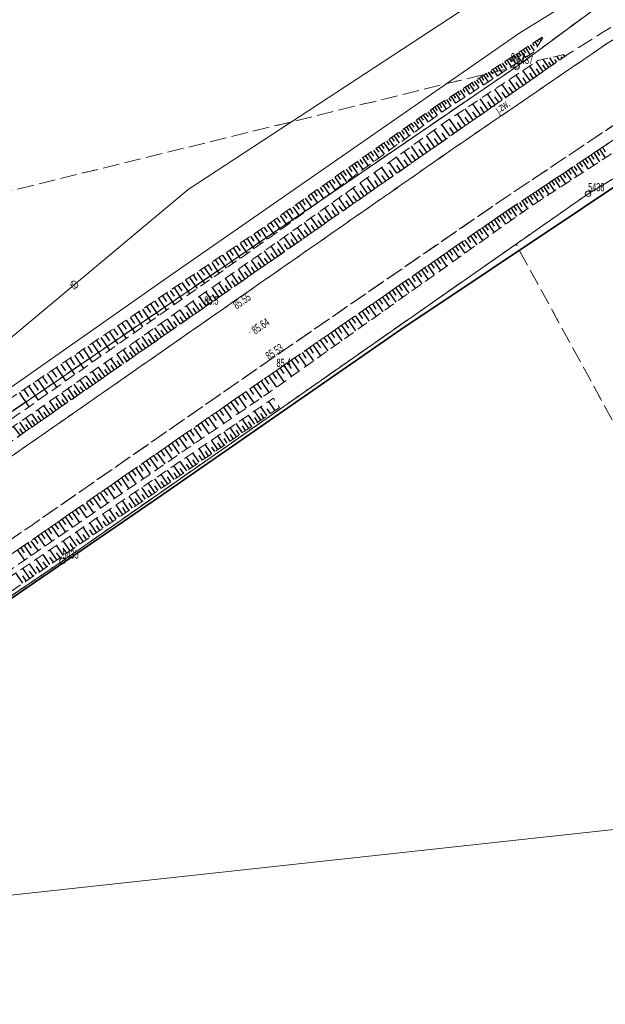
# Model space of a CAD drawing. Header units: metres. Extents: x 6524698 to 6533081, y 5883213 to 5896811.
# Tile 41 of 131: x 6528882 to 6528935, y 5888521 to 5888610. Entities that reach past the tile are written whole.
import ezdxf
from ezdxf.enums import TextEntityAlignment as Align

# ---------------------------------------------------------------- set-up
doc = ezdxf.new("R2010")
doc.units = ezdxf.units.M
for name, pattern in [('mapa zasadnicza$0$1.0_0.5', [1.5, 1, -0.5]), ('mapa zasadnicza$0$1.5_0.5', [2, 1.5, -0.5]), ('mapa zasadnicza$0$219-500', [0]), ('mapa zasadnicza$0$egkk-500', [2, 1.5, -0.5]), ('mapa zasadnicza$0$egug-500', [1, 0.5, -0.5])]:
    doc.linetypes.add(name, pattern=pattern)
for name, color, linetype in [('mapa zasadnicza$0$000 Inne (niezydentyfikowane)', 7, 'Continuous'), ('mapa zasadnicza$0$202-punkt graniczny', 7, 'Continuous'), ('mapa zasadnicza$0$202-punkt graniczny-Atr103', 7, 'Continuous'), ('mapa zasadnicza$0$217-kontur klasyfikacyjny', 7, 'Continuous'), ('mapa zasadnicza$0$218-kontur użytku gruntowego', 7, 'Continuous'), ('mapa zasadnicza$0$219-działka ewidencyjna', 7, 'Continuous'), ('mapa zasadnicza$0$jezdnia', 7, 'Continuous'), ('mapa zasadnicza$0$jezdnia-Atr17', 7, 'Continuous'), ('mapa zasadnicza$0$ogrodzenie trwałe', 7, 'Continuous'), ('mapa zasadnicza$0$pikieta naturalna', 7, 'Continuous'), ('mapa zasadnicza$0$pikieta naturalna-Atr2', 7, 'Continuous'), ('mapa zasadnicza$0$pikieta sztuczna', 7, 'Continuous'), ('mapa zasadnicza$0$pikieta sztuczna-Atr2', 7, 'Continuous'), ('mapa zasadnicza$0$przewód telekomunikacyjny podziemny', 7, 'Continuous'), ('mapa zasadnicza$0$przewód telekomunikacyjny podziemny-Atr1', 7, 'Continuous'), ('mapa zasadnicza$0$skarpa nieumocniona', 7, 'Continuous')]:
    doc.layers.add(name, color=color, linetype=linetype)
doc.styles.add('mapa zasadnicza$0$STANDARD', font='Working1250', dxfattribs={"width": 0.75})
doc.linetypes.add('mapa zasadnicza$0$902-500', pattern='A,3.75,0,[1,ksztalty.shx,S=0.5,R=0,X=0,Y=0],3.75', length=7.5)

# ---------------------------------------------------------------- blocks, each defined once
blk = doc.blocks.new('mapa zasadnicza$0$202')
at = {"color": 0, "linetype": 'Continuous', "lineweight": 0}
blk.add_circle((0, 0), 0.25, dxfattribs=at)
blk = doc.blocks.new('mapa zasadnicza$0$PW01')
at = {"linetype": 'Continuous', "lineweight": 13}
h = blk.add_hatch(color=0, dxfattribs=at)
edge = h.paths.add_edge_path()
edge.add_arc((0, 0), 0.045, 0, 360)

msp = doc.modelspace()

# ---------------------------------------------------------------- linework, layer by layer
at = {"layer": 'mapa zasadnicza$0$000 Inne (niezydentyfikowane)', "color": 7, "linetype": 'Continuous', "lineweight": 25, "flags": 128}
for points in [[(6528929.27, 5888608.39), (6528929.36, 5888608.25)], [(6528929.48, 5888608.53), (6528929.61, 5888608.34)], [(6528929.69, 5888608.67), (6528929.73, 5888608.62)], [(6528929.9, 5888608.8), (6528929.91, 5888608.79)], [(6528927.79, 5888607.43), (6528928.18, 5888606.83)], [(6528928, 5888607.57), (6528928.2, 5888607.27)], [(6528928.21, 5888607.7), (6528928.61, 5888607.1)], [(6528928.42, 5888607.84), (6528928.62, 5888607.54)], [(6528928.64, 5888607.98), (6528928.99, 5888607.43)], [(6528928.85, 5888608.12), (6528929, 5888607.89)], [(6528929.06, 5888608.25), (6528929.3, 5888607.88)], [(6528926.52, 5888606.61), (6528926.92, 5888606)], [(6528926.73, 5888606.74), (6528926.93, 5888606.44)], [(6528926.94, 5888606.88), (6528927.34, 5888606.27)], [(6528927.16, 5888607.02), (6528927.35, 5888606.71)], [(6528927.37, 5888607.16), (6528927.76, 5888606.55)], [(6528927.58, 5888607.29), (6528927.78, 5888606.99)], [(6528930.32, 5888605.92), (6528929.8, 5888606.67)], [(6528930.79, 5888606.25), (6528930.41, 5888606.81)], [(6528931.04, 5888606.42), (6528930.88, 5888606.65)], [(6528931.29, 5888606.59), (6528931.04, 5888606.95)], [(6528931.53, 5888606.76), (6528931.44, 5888606.89)], [(6528931.78, 5888606.93), (6528931.67, 5888607.1)], [(6528925.04, 5888605.64), (6528925.24, 5888605.34)], [(6528925.25, 5888605.78), (6528925.65, 5888605.17)], [(6528925.47, 5888605.92), (6528925.66, 5888605.61)], [(6528925.68, 5888606.06), (6528926.07, 5888605.45)], [(6528925.89, 5888606.19), (6528926.09, 5888605.89)], [(6528926.1, 5888606.33), (6528926.5, 5888605.72)], [(6528926.31, 5888606.47), (6528926.51, 5888606.16)], [(6528928.62, 5888604.74), (6528927.98, 5888605.66)], [(6528929.22, 5888605.16), (6528928.59, 5888606.06)], [(6528929.81, 5888605.57), (6528929.19, 5888606.46)], [(6528929.52, 5888605.36), (6528929.2, 5888605.81)], [(6528930.08, 5888605.75), (6528929.79, 5888606.17)], [(6528930.55, 5888606.08), (6528930.32, 5888606.41)], [(6528923.77, 5888604.82), (6528923.97, 5888604.51)], [(6528923.99, 5888604.96), (6528924.38, 5888604.34)], [(6528924.2, 5888605.1), (6528924.4, 5888604.79)], [(6528924.41, 5888605.23), (6528924.81, 5888604.62)], [(6528924.62, 5888605.37), (6528924.82, 5888605.06)], [(6528924.83, 5888605.51), (6528925.23, 5888604.89)], [(6528927.38, 5888603.88), (6528926.72, 5888604.82)], [(6528928, 5888604.31), (6528927.35, 5888605.24)], [(6528928.31, 5888604.52), (6528927.99, 5888604.99)], [(6528928.92, 5888604.95), (6528928.6, 5888605.4)], [(6528922.29, 5888603.86), (6528922.7, 5888603.24)], [(6528922.51, 5888604), (6528922.71, 5888603.69)], [(6528922.72, 5888604.13), (6528923.12, 5888603.52)], [(6528922.93, 5888604.27), (6528923.13, 5888603.96)], [(6528923.14, 5888604.41), (6528923.54, 5888603.79)], [(6528923.35, 5888604.55), (6528923.55, 5888604.24)], [(6528923.56, 5888604.68), (6528923.96, 5888604.07)], [(6528926.11, 5888602.99), (6528925.43, 5888603.97)], [(6528926.75, 5888603.44), (6528926.08, 5888604.4)], [(6528927.06, 5888603.66), (6528926.73, 5888604.13)], [(6528927.69, 5888604.09), (6528927.36, 5888604.56)], [(6528921.03, 5888603.03), (6528921.43, 5888602.41)], [(6528921.24, 5888603.17), (6528921.44, 5888602.86)], [(6528921.45, 5888603.31), (6528921.85, 5888602.69)], [(6528921.66, 5888603.45), (6528921.86, 5888603.14)], [(6528921.87, 5888603.58), (6528922.27, 5888602.96)], [(6528922.08, 5888603.72), (6528922.28, 5888603.41)], [(6528924.8, 5888602.08), (6528924.1, 5888603.08)], [(6528925.46, 5888602.54), (6528924.77, 5888603.53)], [(6528925.78, 5888602.77), (6528925.44, 5888603.26)], [(6528926.43, 5888603.22), (6528926.09, 5888603.7)], [(6528919.56, 5888602.05), (6528919.78, 5888601.74)], [(6528919.76, 5888602.2), (6528920.2, 5888601.58)], [(6528919.97, 5888602.34), (6528920.19, 5888602.04)], [(6528920.18, 5888602.49), (6528920.59, 5888601.86)], [(6528920.39, 5888602.62), (6528920.59, 5888602.31)], [(6528920.6, 5888602.76), (6528921.01, 5888602.14)], [(6528920.82, 5888602.9), (6528921.02, 5888602.59)], [(6528923.45, 5888601.15), (6528922.73, 5888602.18)], [(6528924.13, 5888601.62), (6528923.42, 5888602.63)], [(6528924.46, 5888601.85), (6528924.11, 5888602.35)], [(6528925.13, 5888602.31), (6528924.78, 5888602.81)], [(6528918.28, 5888601.15), (6528918.5, 5888600.83)], [(6528918.49, 5888601.31), (6528918.95, 5888600.66)], [(6528918.71, 5888601.46), (6528918.93, 5888601.14)], [(6528918.92, 5888601.61), (6528919.37, 5888600.97)], [(6528919.13, 5888601.76), (6528919.36, 5888601.44)], [(6528919.35, 5888601.9), (6528919.79, 5888601.28)], [(6528922.06, 5888600.18), (6528921.32, 5888601.24)], [(6528922.76, 5888600.67), (6528922.03, 5888601.71)], [(6528923.11, 5888600.91), (6528922.74, 5888601.43)], [(6528923.79, 5888601.38), (6528923.43, 5888601.89)], [(6528917.18, 5888600.38), (6528917.64, 5888599.71)], [(6528917.4, 5888600.54), (6528917.63, 5888600.21)], [(6528917.62, 5888600.69), (6528918.08, 5888600.03)], [(6528917.84, 5888600.85), (6528918.07, 5888600.52)], [(6528918.06, 5888601), (6528918.52, 5888600.35)], [(6528920.65, 5888599.2), (6528919.92, 5888600.25)], [(6528921.36, 5888599.69), (6528920.62, 5888600.75)], [(6528921.71, 5888599.94), (6528921.34, 5888600.47)], [(6528922.41, 5888600.42), (6528922.05, 5888600.95)], [(6528915.81, 5888599.42), (6528916.3, 5888598.73)], [(6528916.04, 5888599.58), (6528916.28, 5888599.24)], [(6528916.27, 5888599.75), (6528916.75, 5888599.06)], [(6528916.5, 5888599.91), (6528916.74, 5888599.57)], [(6528916.73, 5888600.07), (6528917.2, 5888599.39)], [(6528916.95, 5888600.22), (6528917.19, 5888599.89)], [(6528919.96, 5888598.72), (6528919.23, 5888599.76)], [(6528920.3, 5888598.96), (6528919.94, 5888599.48)], [(6528921, 5888599.45), (6528920.64, 5888599.97)], [(6528914.63, 5888598.6), (6528914.88, 5888598.24)], [(6528914.87, 5888598.76), (6528915.37, 5888598.06)], [(6528915.11, 5888598.93), (6528915.36, 5888598.58)], [(6528915.34, 5888599.1), (6528915.84, 5888598.4)], [(6528915.58, 5888599.26), (6528915.82, 5888598.91)], [(6528918.57, 5888597.75), (6528917.86, 5888598.78)], [(6528919.26, 5888598.23), (6528918.54, 5888599.27)], [(6528918.92, 5888597.99), (6528918.56, 5888598.51)], [(6528919.61, 5888598.47), (6528919.25, 5888598.99)], [(6528934.93, 5888598.51), (6528935.45, 5888597.73)], [(6528935.19, 5888598.69), (6528935.45, 5888598.29)], [(6528913.18, 5888597.57), (6528913.44, 5888597.2)], [(6528913.42, 5888597.75), (6528913.94, 5888597.01)], [(6528913.67, 5888597.92), (6528913.92, 5888597.55)], [(6528913.91, 5888598.09), (6528914.42, 5888597.36)], [(6528914.15, 5888598.26), (6528914.41, 5888597.9)], [(6528914.4, 5888598.43), (6528914.9, 5888597.71)], [(6528917.21, 5888596.8), (6528916.5, 5888597.82)], [(6528917.89, 5888597.28), (6528917.18, 5888598.3)], [(6528918.23, 5888597.51), (6528917.87, 5888598.03)], [(6528933.63, 5888597.65), (6528933.89, 5888597.26)], [(6528933.89, 5888597.82), (6528934.41, 5888597.04)], [(6528934.15, 5888597.99), (6528934.41, 5888597.6)], [(6528934.41, 5888598.17), (6528934.93, 5888597.38)], [(6528934.67, 5888598.34), (6528934.93, 5888597.95)], [(6528911.92, 5888596.69), (6528912.46, 5888595.93)], [(6528912.18, 5888596.87), (6528912.44, 5888596.49)], [(6528912.43, 5888597.05), (6528912.96, 5888596.3)], [(6528912.68, 5888597.22), (6528912.94, 5888596.85)], [(6528912.93, 5888597.4), (6528913.45, 5888596.66)], [(6528915.87, 5888595.87), (6528915.17, 5888596.86)], [(6528916.54, 5888596.33), (6528915.83, 5888597.34)], [(6528916.87, 5888596.57), (6528916.52, 5888597.07)], [(6528917.55, 5888597.04), (6528917.2, 5888597.55)], [(6528932.35, 5888596.8), (6528932.86, 5888596.03)], [(6528932.6, 5888596.97), (6528932.86, 5888596.58)], [(6528932.86, 5888597.14), (6528933.37, 5888596.37)], [(6528933.11, 5888597.31), (6528933.37, 5888596.92)], [(6528933.37, 5888597.48), (6528933.89, 5888596.7)], [(6528910.63, 5888595.79), (6528910.9, 5888595.39)], [(6528910.89, 5888595.97), (6528911.44, 5888595.19)], [(6528911.15, 5888596.15), (6528911.42, 5888595.76)], [(6528911.41, 5888596.33), (6528911.95, 5888595.56)], [(6528911.67, 5888596.51), (6528911.93, 5888596.13)], [(6528914.54, 5888594.94), (6528913.85, 5888595.93)], [(6528915.2, 5888595.4), (6528914.51, 5888596.39)], [(6528915.53, 5888595.63), (6528915.18, 5888596.13)], [(6528916.2, 5888596.1), (6528915.85, 5888596.6)], [(6528930.84, 5888595.79), (6528931.34, 5888595.04)], [(6528931.09, 5888595.96), (6528931.34, 5888595.58)], [(6528931.34, 5888596.12), (6528931.84, 5888595.37)], [(6528931.59, 5888596.29), (6528931.84, 5888595.91)], [(6528931.84, 5888596.46), (6528932.35, 5888595.7)], [(6528932.09, 5888596.63), (6528932.35, 5888596.25)], [(6528909.57, 5888595.04), (6528909.85, 5888594.64)], [(6528909.83, 5888595.23), (6528910.39, 5888594.43)], [(6528910.1, 5888595.41), (6528910.38, 5888595.02)], [(6528910.37, 5888595.6), (6528910.92, 5888594.81)], [(6528913.23, 5888594.03), (6528912.55, 5888595)], [(6528913.88, 5888594.48), (6528913.2, 5888595.46)], [(6528914.21, 5888594.71), (6528913.87, 5888595.2)], [(6528914.87, 5888595.17), (6528914.52, 5888595.67)], [(6528929.6, 5888594.97), (6528929.85, 5888594.6)], [(6528929.85, 5888595.13), (6528930.34, 5888594.39)], [(6528930.09, 5888595.29), (6528930.34, 5888594.92)], [(6528930.34, 5888595.46), (6528930.84, 5888594.71)], [(6528930.59, 5888595.62), (6528930.84, 5888595.25)], [(6528908.2, 5888594.08), (6528908.78, 5888593.26)], [(6528908.48, 5888594.28), (6528908.77, 5888593.86)], [(6528908.75, 5888594.47), (6528909.33, 5888593.65)], [(6528909.03, 5888594.66), (6528909.31, 5888594.25)], [(6528909.3, 5888594.85), (6528909.86, 5888594.04)], [(6528911.94, 5888593.13), (6528911.27, 5888594.09)], [(6528912.58, 5888593.58), (6528911.91, 5888594.54)], [(6528912.9, 5888593.8), (6528912.57, 5888594.29)], [(6528913.55, 5888594.26), (6528913.21, 5888594.74)], [(6528928.38, 5888594.15), (6528928.87, 5888593.43)], [(6528928.62, 5888594.32), (6528928.87, 5888593.95)], [(6528928.87, 5888594.48), (6528929.35, 5888593.75)], [(6528929.11, 5888594.64), (6528929.35, 5888594.27)], [(6528929.35, 5888594.8), (6528929.84, 5888594.07)], [(6528907.08, 5888593.29), (6528907.68, 5888592.45)], [(6528907.36, 5888593.49), (6528907.66, 5888593.07)], [(6528907.65, 5888593.69), (6528908.23, 5888592.85)], [(6528907.92, 5888593.89), (6528908.22, 5888593.47)], [(6528910.66, 5888592.24), (6528910, 5888593.19)], [(6528911.3, 5888592.68), (6528910.63, 5888593.64)], [(6528911.62, 5888592.91), (6528911.28, 5888593.38)], [(6528912.26, 5888593.35), (6528911.92, 5888593.83)], [(6528926.9, 5888593.17), (6528927.4, 5888592.41)], [(6528927.15, 5888593.34), (6528927.4, 5888592.96)], [(6528927.4, 5888593.5), (6528927.9, 5888592.76)], [(6528927.65, 5888593.67), (6528927.89, 5888593.3)], [(6528927.9, 5888593.83), (6528928.38, 5888593.11)], [(6528928.14, 5888593.99), (6528928.38, 5888593.63)], [(6528905.64, 5888592.28), (6528905.95, 5888591.85)], [(6528905.93, 5888592.49), (6528906.54, 5888591.62)], [(6528906.22, 5888592.69), (6528906.53, 5888592.26)], [(6528906.51, 5888592.89), (6528907.11, 5888592.04)], [(6528906.8, 5888593.1), (6528907.1, 5888592.67)], [(6528909.41, 5888591.37), (6528908.76, 5888592.3)], [(6528910.03, 5888591.8), (6528909.38, 5888592.74)], [(6528910.35, 5888592.02), (6528910.02, 5888592.49)], [(6528910.98, 5888592.46), (6528910.65, 5888592.94)], [(6528925.61, 5888592.3), (6528925.88, 5888591.91)], [(6528925.87, 5888592.48), (6528926.4, 5888591.7)], [(6528926.13, 5888592.65), (6528926.39, 5888592.26)], [(6528926.39, 5888592.83), (6528926.9, 5888592.06)], [(6528926.64, 5888593), (6528926.9, 5888592.62)], [(6528904.46, 5888591.45), (6528904.77, 5888591.01)], [(6528904.76, 5888591.66), (6528905.38, 5888590.78)], [(6528905.06, 5888591.87), (6528905.36, 5888591.43)], [(6528905.35, 5888592.08), (6528905.97, 5888591.2)], [(6528908.17, 5888590.5), (6528907.52, 5888591.42)], [(6528908.78, 5888590.93), (6528908.14, 5888591.86)], [(6528909.09, 5888591.15), (6528908.77, 5888591.61)], [(6528909.72, 5888591.58), (6528909.39, 5888592.05)], [(6528924.29, 5888591.39), (6528924.84, 5888590.59)], [(6528924.56, 5888591.57), (6528924.83, 5888591.18)], [(6528924.82, 5888591.75), (6528925.37, 5888590.97)], [(6528925.08, 5888591.94), (6528925.36, 5888591.54)], [(6528925.35, 5888592.12), (6528925.89, 5888591.34)], [(6528903.24, 5888590.62), (6528903.55, 5888590.16)], [(6528903.55, 5888590.83), (6528904.17, 5888589.91)], [(6528903.85, 5888591.04), (6528904.16, 5888590.58)], [(6528904.16, 5888591.25), (6528904.77, 5888590.34)], [(6528906.94, 5888589.65), (6528906.31, 5888590.56)], [(6528907.55, 5888590.07), (6528906.91, 5888590.99)], [(6528907.86, 5888590.29), (6528907.54, 5888590.75)], [(6528908.47, 5888590.72), (6528908.15, 5888591.18)], [(6528922.95, 5888590.46), (6528923.23, 5888590.05)], [(6528923.22, 5888590.65), (6528923.78, 5888589.84)], [(6528923.49, 5888590.83), (6528923.77, 5888590.43)], [(6528923.76, 5888591.02), (6528924.31, 5888590.22)], [(6528924.03, 5888591.2), (6528924.3, 5888590.8)], [(6528901.67, 5888589.56), (6528902.31, 5888588.61)], [(6528901.98, 5888589.78), (6528902.3, 5888589.3)], [(6528902.3, 5888589.99), (6528902.94, 5888589.05)], [(6528902.62, 5888590.2), (6528902.93, 5888589.73)], [(6528902.93, 5888590.41), (6528903.56, 5888589.48)], [(6528905.73, 5888588.81), (6528905.11, 5888589.71)], [(6528906.34, 5888589.23), (6528905.71, 5888590.13)], [(6528906.64, 5888589.44), (6528906.32, 5888589.89)], [(6528907.25, 5888589.86), (6528906.93, 5888590.32)], [(6528921.86, 5888589.7), (6528922.14, 5888589.29)], [(6528922.13, 5888589.89), (6528922.7, 5888589.07)], [(6528922.41, 5888590.08), (6528922.69, 5888589.67)], [(6528922.68, 5888590.27), (6528923.24, 5888589.46)], [(6528900.38, 5888588.69), (6528901.03, 5888587.71)], [(6528900.7, 5888588.91), (6528901.03, 5888588.42)], [(6528901.02, 5888589.13), (6528901.68, 5888588.16)], [(6528901.35, 5888589.34), (6528901.67, 5888588.87)], [(6528904.54, 5888587.98), (6528903.92, 5888588.87)], [(6528905.14, 5888588.39), (6528904.51, 5888589.29)], [(6528905.44, 5888588.6), (6528905.12, 5888589.05)], [(6528906.03, 5888589.02), (6528905.72, 5888589.47)], [(6528920.47, 5888588.74), (6528921.05, 5888587.9)], [(6528920.75, 5888588.93), (6528921.04, 5888588.51)], [(6528921.03, 5888589.13), (6528921.61, 5888588.29)], [(6528921.31, 5888589.32), (6528921.59, 5888588.9)], [(6528921.58, 5888589.51), (6528922.16, 5888588.68)], [(6528899.05, 5888587.79), (6528899.73, 5888586.8)], [(6528899.39, 5888588.02), (6528899.72, 5888587.52)], [(6528899.72, 5888588.24), (6528900.38, 5888587.26)], [(6528900.05, 5888588.47), (6528900.38, 5888587.98)], [(6528903.35, 5888587.15), (6528902.73, 5888588.04)], [(6528903.95, 5888587.56), (6528903.32, 5888588.45)], [(6528903.65, 5888587.35), (6528903.34, 5888587.8)], [(6528904.24, 5888587.77), (6528903.93, 5888588.22)], [(6528904.84, 5888588.18), (6528904.53, 5888588.63)], [(6528919.05, 5888587.76), (6528919.35, 5888587.33)], [(6528919.34, 5888587.95), (6528919.93, 5888587.1)], [(6528919.62, 5888588.15), (6528919.92, 5888587.73)], [(6528919.9, 5888588.35), (6528920.49, 5888587.5)], [(6528920.19, 5888588.54), (6528920.48, 5888588.12)], [(6528897.7, 5888586.88), (6528898.39, 5888585.86)], [(6528898.04, 5888587.11), (6528898.38, 5888586.6)], [(6528898.38, 5888587.34), (6528899.06, 5888586.33)], [(6528898.72, 5888587.57), (6528899.06, 5888587.07)], [(6528902.16, 5888586.32), (6528901.55, 5888587.21)], [(6528902.76, 5888586.73), (6528902.14, 5888587.62)], [(6528902.46, 5888586.53), (6528902.15, 5888586.97)], [(6528903.05, 5888586.94), (6528902.74, 5888587.39)], [(6528917.89, 5888586.95), (6528918.19, 5888586.52)], [(6528918.18, 5888587.16), (6528918.79, 5888586.29)], [(6528918.47, 5888587.36), (6528918.77, 5888586.92)], [(6528918.76, 5888587.56), (6528919.36, 5888586.7)], [(6528896.66, 5888586.18), (6528897.01, 5888585.66)], [(6528897.01, 5888586.41), (6528897.71, 5888585.38)], [(6528897.35, 5888586.65), (6528897.7, 5888586.13)], [(6528900.39, 5888585.09), (6528899.78, 5888585.97)], [(6528900.98, 5888585.5), (6528900.37, 5888586.38)], [(6528901.57, 5888585.91), (6528900.96, 5888586.8)], [(6528901.28, 5888585.7), (6528900.97, 5888586.15)], [(6528901.87, 5888586.12), (6528901.56, 5888586.56)], [(6528916.72, 5888586.14), (6528917.02, 5888585.7)], [(6528917.01, 5888586.34), (6528917.62, 5888585.46)], [(6528917.31, 5888586.55), (6528917.61, 5888586.11)], [(6528917.6, 5888586.75), (6528918.21, 5888585.88)], [(6528895.25, 5888585.22), (6528895.61, 5888584.69)], [(6528895.61, 5888585.46), (6528896.32, 5888584.41)], [(6528895.96, 5888585.7), (6528896.32, 5888585.18)], [(6528896.31, 5888585.94), (6528897.02, 5888584.89)], [(6528899.22, 5888584.27), (6528898.61, 5888585.15)], [(6528899.8, 5888584.68), (6528899.19, 5888585.56)], [(6528900.1, 5888584.88), (6528899.79, 5888585.32)], [(6528900.69, 5888585.29), (6528900.38, 5888585.74)], [(6528915.22, 5888585.1), (6528915.85, 5888584.2)], [(6528915.52, 5888585.31), (6528915.84, 5888584.86)], [(6528915.82, 5888585.52), (6528916.44, 5888584.62)], [(6528916.12, 5888585.73), (6528916.43, 5888585.28)], [(6528916.42, 5888585.93), (6528917.04, 5888585.05)], [(6528893.8, 5888584.25), (6528894.17, 5888583.7)], [(6528894.17, 5888584.49), (6528894.9, 5888583.41)], [(6528894.53, 5888584.74), (6528894.9, 5888584.2)], [(6528894.89, 5888584.98), (6528895.62, 5888583.91)], [(6528898.05, 5888583.46), (6528897.44, 5888584.33)], [(6528898.63, 5888583.86), (6528898.02, 5888584.74)], [(6528898.92, 5888584.07), (6528898.62, 5888584.51)], [(6528899.51, 5888584.48), (6528899.2, 5888584.92)], [(6528914, 5888584.26), (6528914.64, 5888583.34)], [(6528914.31, 5888584.47), (6528914.63, 5888584.01)], [(6528914.61, 5888584.68), (6528915.25, 5888583.77)], [(6528914.92, 5888584.89), (6528915.23, 5888584.44)], [(6528892.7, 5888583.5), (6528893.45, 5888582.39)], [(6528893.07, 5888583.75), (6528893.44, 5888583.2)], [(6528893.44, 5888584), (6528894.18, 5888582.9)], [(6528896.88, 5888582.65), (6528896.28, 5888583.52)], [(6528897.46, 5888583.06), (6528896.86, 5888583.93)], [(6528897.17, 5888582.85), (6528896.87, 5888583.29)], [(6528897.75, 5888583.26), (6528897.45, 5888583.69)], [(6528898.34, 5888583.66), (6528898.03, 5888584.1)], [(6528912.76, 5888583.4), (6528913.41, 5888582.47)], [(6528913.08, 5888583.62), (6528913.4, 5888583.15)], [(6528913.39, 5888583.83), (6528914.03, 5888582.91)], [(6528913.69, 5888584.05), (6528914.01, 5888583.58)], [(6528891.19, 5888582.48), (6528891.96, 5888581.34)], [(6528891.57, 5888582.74), (6528891.95, 5888582.17)], [(6528891.95, 5888582.99), (6528892.71, 5888581.87)], [(6528892.32, 5888583.25), (6528892.7, 5888582.69)], [(6528895.73, 5888581.85), (6528895.13, 5888582.71)], [(6528896.3, 5888582.25), (6528895.7, 5888583.12)], [(6528896.01, 5888582.05), (6528895.71, 5888582.48)], [(6528896.59, 5888582.45), (6528896.29, 5888582.89)], [(6528911.5, 5888582.53), (6528912.16, 5888581.58)], [(6528911.82, 5888582.75), (6528912.15, 5888582.28)], [(6528912.14, 5888582.97), (6528912.79, 5888582.03)], [(6528912.45, 5888583.18), (6528912.78, 5888582.72)], [(6528890.04, 5888581.7), (6528890.43, 5888581.12)], [(6528890.42, 5888581.96), (6528891.2, 5888580.81)], [(6528890.81, 5888582.22), (6528891.19, 5888581.65)], [(6528894, 5888580.65), (6528893.41, 5888581.51)], [(6528894.57, 5888581.05), (6528893.98, 5888581.91)], [(6528895.15, 5888581.45), (6528894.55, 5888582.31)], [(6528894.86, 5888581.25), (6528894.56, 5888581.68)], [(6528895.44, 5888581.65), (6528895.14, 5888582.08)], [(6528910.22, 5888581.64), (6528910.89, 5888580.68)], [(6528910.55, 5888581.87), (6528910.88, 5888581.39)], [(6528910.87, 5888582.09), (6528911.53, 5888581.13)], [(6528911.19, 5888582.31), (6528911.52, 5888581.83)], [(6528888.47, 5888580.64), (6528888.87, 5888580.05)], [(6528888.86, 5888580.91), (6528889.66, 5888579.73)], [(6528889.26, 5888581.17), (6528889.65, 5888580.59)], [(6528889.65, 5888581.44), (6528890.44, 5888580.27)], [(6528892.86, 5888579.86), (6528892.27, 5888580.71)], [(6528893.43, 5888580.26), (6528892.84, 5888581.11)], [(6528893.72, 5888580.46), (6528893.42, 5888580.88)], [(6528894.29, 5888580.85), (6528893.99, 5888581.28)], [(6528908.92, 5888580.74), (6528909.6, 5888579.76)], [(6528909.25, 5888580.97), (6528909.59, 5888580.48)], [(6528909.58, 5888581.19), (6528910.25, 5888580.22)], [(6528909.9, 5888581.42), (6528910.24, 5888580.93)], [(6528887.26, 5888579.83), (6528888.08, 5888578.62)], [(6528887.67, 5888580.1), (6528888.07, 5888579.5)], [(6528888.07, 5888580.37), (6528888.87, 5888579.18)], [(6528891.73, 5888579.07), (6528891.14, 5888579.92)], [(6528892.29, 5888579.47), (6528891.7, 5888580.32)], [(6528892.01, 5888579.27), (6528891.71, 5888579.7)], [(6528892.58, 5888579.66), (6528892.28, 5888580.09)], [(6528893.15, 5888580.06), (6528892.85, 5888580.49)], [(6528907.6, 5888579.83), (6528908.29, 5888578.83)], [(6528907.93, 5888580.06), (6528908.28, 5888579.56)], [(6528908.27, 5888580.29), (6528908.95, 5888579.3)], [(6528908.6, 5888580.51), (6528908.94, 5888580.02)], [(6528886.04, 5888579), (6528886.45, 5888578.39)], [(6528886.45, 5888579.28), (6528887.28, 5888578.06)], [(6528886.86, 5888579.55), (6528887.27, 5888578.95)], [(6528890.6, 5888578.29), (6528890.01, 5888579.13)], [(6528891.16, 5888578.68), (6528890.57, 5888579.53)], [(6528890.88, 5888578.49), (6528890.59, 5888578.91)], [(6528891.44, 5888578.88), (6528891.15, 5888579.3)], [(6528906.26, 5888578.89), (6528906.96, 5888577.88)], [(6528906.6, 5888579.13), (6528906.95, 5888578.62)], [(6528906.93, 5888579.36), (6528907.63, 5888578.36)], [(6528907.27, 5888579.59), (6528907.61, 5888579.09)], [(6528884.79, 5888578.16), (6528885.64, 5888576.91)], [(6528885.21, 5888578.44), (6528885.63, 5888577.82)], [(6528885.63, 5888578.72), (6528886.46, 5888577.48)], [(6528888.92, 5888577.13), (6528888.34, 5888577.96)], [(6528889.48, 5888577.51), (6528888.89, 5888578.35)], [(6528890.04, 5888577.9), (6528889.45, 5888578.74)], [(6528889.76, 5888577.71), (6528889.46, 5888578.13)], [(6528890.32, 5888578.1), (6528890.02, 5888578.52)], [(6528904.89, 5888577.95), (6528905.61, 5888576.92)], [(6528905.24, 5888578.19), (6528905.59, 5888577.67)], [(6528905.58, 5888578.42), (6528906.28, 5888577.4)], [(6528905.92, 5888578.66), (6528906.27, 5888578.15)], [(6528883.52, 5888577.3), (6528883.96, 5888576.66)], [(6528883.95, 5888577.59), (6528884.81, 5888576.32)], [(6528884.37, 5888577.87), (6528884.8, 5888577.24)], [(6528887.81, 5888576.35), (6528887.23, 5888577.19)], [(6528888.36, 5888576.74), (6528887.78, 5888577.57)], [(6528888.64, 5888576.93), (6528888.35, 5888577.35)], [(6528889.2, 5888577.32), (6528888.91, 5888577.74)], [(6528903.86, 5888577.23), (6528904.22, 5888576.71)], [(6528904.2, 5888577.47), (6528904.92, 5888576.43)], [(6528904.55, 5888577.71), (6528904.91, 5888577.19)], [(6528882.23, 5888576.43), (6528883.11, 5888575.13)], [(6528882.67, 5888576.72), (6528883.1, 5888576.08)], [(6528883.1, 5888577.01), (6528883.96, 5888575.73)], [(6528886.7, 5888575.59), (6528886.13, 5888576.41)], [(6528887.25, 5888575.97), (6528886.68, 5888576.8)], [(6528886.97, 5888575.78), (6528886.69, 5888576.19)], [(6528887.53, 5888576.16), (6528887.24, 5888576.58)], [(6528888.08, 5888576.55), (6528887.79, 5888576.96)], [(6528902.49, 5888576.28), (6528902.84, 5888575.77)], [(6528902.83, 5888576.52), (6528903.54, 5888575.49)], [(6528903.17, 5888576.75), (6528903.53, 5888576.24)], [(6528903.51, 5888576.99), (6528904.23, 5888575.96)], [(6528885.05, 5888574.44), (6528884.48, 5888575.26)], [(6528885.6, 5888574.82), (6528885.03, 5888575.65)], [(6528886.15, 5888575.2), (6528885.58, 5888576.03)], [(6528885.87, 5888575.01), (6528885.59, 5888575.43)], [(6528886.42, 5888575.4), (6528886.14, 5888575.81)], [(6528901.12, 5888575.33), (6528901.48, 5888574.82)], [(6528901.46, 5888575.57), (6528902.17, 5888574.55)], [(6528901.8, 5888575.81), (6528902.16, 5888575.29)], [(6528902.14, 5888576.04), (6528902.85, 5888575.02)], [(6528905.47, 5888574.81), (6528904.91, 5888575.63)], [(6528883.96, 5888573.69), (6528883.39, 5888574.5)], [(6528884.5, 5888574.06), (6528883.94, 5888574.88)], [(6528884.78, 5888574.25), (6528884.49, 5888574.66)], [(6528885.32, 5888574.63), (6528885.04, 5888575.04)], [(6528899.77, 5888574.4), (6528900.12, 5888573.89)], [(6528900.11, 5888574.63), (6528900.81, 5888573.62)], [(6528900.44, 5888574.86), (6528900.8, 5888574.36)], [(6528900.78, 5888575.1), (6528901.49, 5888574.08)], [(6528903.63, 5888573.55), (6528903.07, 5888574.38)], [(6528904.19, 5888573.93), (6528903.62, 5888574.76)], [(6528904.75, 5888574.31), (6528904.18, 5888575.14)], [(6528904.46, 5888574.12), (6528904.18, 5888574.53)], [(6528905.06, 5888574.53), (6528904.77, 5888574.94)], [(6528882.87, 5888572.93), (6528882.3, 5888573.75)], [(6528883.42, 5888573.31), (6528882.85, 5888574.13)], [(6528883.14, 5888573.12), (6528882.86, 5888573.53)], [(6528883.69, 5888573.5), (6528883.4, 5888573.91)], [(6528884.23, 5888573.88), (6528883.95, 5888574.28)], [(6528898.42, 5888573.46), (6528898.77, 5888572.96)], [(6528898.76, 5888573.7), (6528899.46, 5888572.69)], [(6528899.1, 5888573.93), (6528899.45, 5888573.42)], [(6528899.43, 5888574.16), (6528900.13, 5888573.15)], [(6528902.53, 5888572.79), (6528901.95, 5888573.63)], [(6528903.08, 5888573.17), (6528902.51, 5888574.01)], [(6528903.36, 5888573.36), (6528903.07, 5888573.78)], [(6528903.91, 5888573.74), (6528903.63, 5888574.16)], [(6528882.32, 5888572.55), (6528881.74, 5888573.38)], [(6528882.59, 5888572.74), (6528882.31, 5888573.15)], [(6528897.42, 5888572.77), (6528898.12, 5888571.77)], [(6528897.76, 5888573), (6528898.1, 5888572.5)], [(6528898.09, 5888573.23), (6528898.79, 5888572.23)], [(6528901.41, 5888572.03), (6528900.84, 5888572.87)], [(6528901.97, 5888572.41), (6528901.4, 5888573.25)], [(6528901.69, 5888572.22), (6528901.4, 5888572.64)], [(6528902.25, 5888572.6), (6528901.96, 5888573.02)], [(6528902.8, 5888572.98), (6528902.52, 5888573.4)], [(6528896.1, 5888571.85), (6528896.78, 5888570.86)], [(6528896.43, 5888572.08), (6528896.77, 5888571.58)], [(6528896.76, 5888572.31), (6528897.45, 5888571.31)], [(6528897.09, 5888572.54), (6528897.44, 5888572.04)], [(6528899.72, 5888570.87), (6528899.14, 5888571.72)], [(6528900.29, 5888571.26), (6528899.71, 5888572.11)], [(6528900.85, 5888571.65), (6528900.27, 5888572.49)], [(6528900.57, 5888571.45), (6528900.28, 5888571.88)], [(6528901.13, 5888571.84), (6528900.84, 5888572.26)], [(6528894.78, 5888570.93), (6528895.46, 5888569.95)], [(6528895.11, 5888571.16), (6528895.45, 5888570.67)], [(6528895.43, 5888571.39), (6528896.12, 5888570.4)], [(6528895.76, 5888571.62), (6528896.11, 5888571.12)], [(6528898.59, 5888570.1), (6528898.01, 5888570.95)], [(6528899.16, 5888570.49), (6528898.58, 5888571.34)], [(6528899.44, 5888570.68), (6528899.15, 5888571.11)], [(6528900.01, 5888571.07), (6528899.72, 5888571.49)], [(6528893.47, 5888570.03), (6528894.15, 5888569.05)], [(6528893.79, 5888570.25), (6528894.13, 5888569.76)], [(6528894.12, 5888570.48), (6528894.8, 5888569.5)], [(6528894.45, 5888570.71), (6528894.79, 5888570.21)], [(6528897.45, 5888569.32), (6528896.86, 5888570.18)], [(6528898.02, 5888569.71), (6528897.44, 5888570.57)], [(6528897.74, 5888569.51), (6528897.44, 5888569.94)], [(6528898.31, 5888569.9), (6528898.01, 5888570.33)], [(6528898.88, 5888570.29), (6528898.58, 5888570.72)], [(6528892.17, 5888569.13), (6528892.84, 5888568.15)], [(6528892.49, 5888569.35), (6528892.83, 5888568.86)], [(6528892.82, 5888569.58), (6528893.49, 5888568.6)], [(6528893.14, 5888569.8), (6528893.48, 5888569.31)], [(6528895.73, 5888568.14), (6528895.13, 5888569)], [(6528896.3, 5888568.53), (6528895.71, 5888569.4)], [(6528896.88, 5888568.93), (6528896.29, 5888569.79)], [(6528896.59, 5888568.73), (6528896.3, 5888569.16)], [(6528897.17, 5888569.12), (6528896.87, 5888569.55)], [(6528890.88, 5888568.23), (6528891.55, 5888567.26)], [(6528891.2, 5888568.45), (6528891.53, 5888567.97)], [(6528891.52, 5888568.68), (6528892.19, 5888567.71)], [(6528891.84, 5888568.9), (6528892.18, 5888568.42)], [(6528894.57, 5888567.35), (6528893.97, 5888568.22)], [(6528895.15, 5888567.74), (6528894.55, 5888568.61)], [(6528895.44, 5888567.94), (6528895.14, 5888568.37)], [(6528896.02, 5888568.34), (6528895.72, 5888568.77)], [(6528889.59, 5888567.34), (6528890.26, 5888566.38)], [(6528889.91, 5888567.56), (6528890.25, 5888567.08)], [(6528890.23, 5888567.78), (6528890.9, 5888566.82)], [(6528890.56, 5888568.01), (6528890.89, 5888567.53)], [(6528893.4, 5888566.55), (6528892.8, 5888567.42)], [(6528893.99, 5888566.95), (6528893.39, 5888567.82)], [(6528893.7, 5888566.75), (6528893.4, 5888567.19)], [(6528894.28, 5888567.15), (6528893.98, 5888567.58)], [(6528894.86, 5888567.54), (6528894.56, 5888567.98)], [(6528888.32, 5888566.46), (6528888.98, 5888565.51)], [(6528888.64, 5888566.68), (6528888.97, 5888566.2)], [(6528888.96, 5888566.9), (6528889.62, 5888565.94)], [(6528889.28, 5888567.12), (6528889.61, 5888566.64)], [(6528892.23, 5888565.74), (6528891.63, 5888566.63)], [(6528892.82, 5888566.15), (6528892.22, 5888567.03)], [(6528892.53, 5888565.95), (6528892.22, 5888566.39)], [(6528893.11, 5888566.35), (6528892.81, 5888566.79)], [(6528887.06, 5888565.58), (6528887.71, 5888564.64)], [(6528887.37, 5888565.8), (6528887.7, 5888565.33)], [(6528887.69, 5888566.02), (6528888.35, 5888565.07)], [(6528888, 5888566.24), (6528888.33, 5888565.76)], [(6528890.46, 5888564.53), (6528889.85, 5888565.42)], [(6528891.05, 5888564.94), (6528890.44, 5888565.83)], [(6528891.64, 5888565.34), (6528891.04, 5888566.23)], [(6528891.35, 5888565.14), (6528891.04, 5888565.58)], [(6528891.94, 5888565.54), (6528891.64, 5888565.99)], [(6528885.8, 5888564.71), (6528886.45, 5888563.77)], [(6528886.12, 5888564.93), (6528886.44, 5888564.46)], [(6528886.43, 5888565.15), (6528887.08, 5888564.2)], [(6528886.74, 5888565.36), (6528887.07, 5888564.89)], [(6528889.27, 5888563.72), (6528888.65, 5888564.61)], [(6528889.87, 5888564.12), (6528889.25, 5888565.02)], [(6528890.16, 5888564.33), (6528889.86, 5888564.77)], [(6528890.76, 5888564.73), (6528890.45, 5888565.18)], [(6528884.24, 5888563.63), (6528884.57, 5888563.17)], [(6528884.56, 5888563.85), (6528885.2, 5888562.91)], [(6528884.87, 5888564.06), (6528885.19, 5888563.6)], [(6528885.18, 5888564.28), (6528885.83, 5888563.34)], [(6528885.49, 5888564.49), (6528885.81, 5888564.03)], [(6528888.07, 5888562.89), (6528887.45, 5888563.8)], [(6528888.67, 5888563.31), (6528888.05, 5888564.21)], [(6528888.97, 5888563.51), (6528888.66, 5888563.96)], [(6528889.57, 5888563.92), (6528889.26, 5888564.37)], [(6528883.01, 5888562.78), (6528883.33, 5888562.31)], [(6528883.31, 5888562.99), (6528883.96, 5888562.06)], [(6528883.62, 5888563.2), (6528883.95, 5888562.74)], [(6528883.93, 5888563.42), (6528884.58, 5888562.49)], [(6528886.86, 5888562.07), (6528886.24, 5888562.98)], [(6528887.47, 5888562.48), (6528886.85, 5888563.39)], [(6528887.17, 5888562.28), (6528886.86, 5888562.73)], [(6528887.77, 5888562.69), (6528887.46, 5888563.14)], [(6528888.37, 5888563.1), (6528888.06, 5888563.55)], [(6528882.08, 5888562.14), (6528882.72, 5888561.21)], [(6528882.39, 5888562.35), (6528882.71, 5888561.89)], [(6528882.7, 5888562.56), (6528883.34, 5888561.63)], [(6528885.65, 5888561.24), (6528885.03, 5888562.15)], [(6528886.26, 5888561.65), (6528885.63, 5888562.57)], [(6528885.96, 5888561.45), (6528885.64, 5888561.9)], [(6528886.56, 5888561.86), (6528886.25, 5888562.32)], [(6528884.43, 5888560.4), (6528883.8, 5888561.32)], [(6528885.04, 5888560.82), (6528884.41, 5888561.74)], [(6528884.74, 5888560.61), (6528884.42, 5888561.07)], [(6528885.35, 5888561.03), (6528885.03, 5888561.49)], [(6528882.58, 5888559.14), (6528881.95, 5888560.07)], [(6528883.2, 5888559.56), (6528882.57, 5888560.49)], [(6528883.82, 5888559.98), (6528883.19, 5888560.9)], [(6528883.51, 5888559.77), (6528883.19, 5888560.23)], [(6528884.12, 5888560.19), (6528883.81, 5888560.65)], [(6528882.89, 5888559.35), (6528882.58, 5888559.81)]]:
    msp.add_lwpolyline(points, dxfattribs=at)
at = {"layer": 'mapa zasadnicza$0$217-kontur klasyfikacyjny', "color": 92, "linetype": 'mapa zasadnicza$0$egkk-500', "lineweight": 18, "flags": 128}
for points in [[(6528927.41, 5888606.02), (6528943.18, 5888617.65)], [(6528819.95, 5888579.64), (6528927.41, 5888606.02)], [(6528878.44, 5888572.57), (6528927.41, 5888606.02)], [(6528927.35, 5888589.9), (6528886.17, 5888561.14)], [(6528955.28, 5888538.86), (6528927.35, 5888589.9)], [(6528886.17, 5888561.14), (6528852.42, 5888538.22)]]:
    msp.add_lwpolyline(points, dxfattribs=at)
at = {"layer": 'mapa zasadnicza$0$218-kontur użytku gruntowego', "color": 3, "linetype": 'mapa zasadnicza$0$egug-500', "lineweight": 18, "flags": 128}
for points in [[(6528927.41, 5888606.02), (6528943.18, 5888617.65)], [(6528819.95, 5888579.64), (6528927.41, 5888606.02)], [(6528927.41, 5888606.02), (6528878.44, 5888572.57)], [(6528933.89, 5888594.47), (6528950.25, 5888604.28)], [(6528927.35, 5888589.9), (6528933.89, 5888594.47)], [(6528927.35, 5888589.9), (6528886.17, 5888561.14)], [(6528955.28, 5888538.86), (6528927.35, 5888589.9)], [(6528886.17, 5888561.14), (6528852.42, 5888538.22)]]:
    msp.add_lwpolyline(points, dxfattribs=at)
at = {"layer": 'mapa zasadnicza$0$219-działka ewidencyjna', "color": 7, "linetype": 'mapa zasadnicza$0$219-500', "lineweight": 18, "flags": 128}
for points in [[(6528927.41, 5888606.02), (6528943.18, 5888617.65)], [(6528878.44, 5888572.57), (6528927.41, 5888606.02)], [(6528933.89, 5888594.47), (6528950.25, 5888604.28)], [(6528886.17, 5888561.14), (6528933.89, 5888594.47)], [(6528852.42, 5888538.22), (6528886.17, 5888561.14)], [(6528833.09, 5888525.55), (6528990.41, 5888542.69)]]:
    msp.add_lwpolyline(points, dxfattribs=at)
at = {"layer": 'mapa zasadnicza$0$jezdnia', "color": 7, "linetype": 'mapa zasadnicza$0$1.5_0.5', "lineweight": 18, "flags": 128}
for points in [[(6528677.37, 5888456.07), (6528679.79, 5888456.79), (6528696.87, 5888461.87), (6528707.2, 5888465.15), (6528717.86, 5888469.03), (6528725.53, 5888472.14), (6528733.5, 5888475.37), (6528744.29, 5888480.33), (6528758.38, 5888487.71), (6528776.73, 5888498.96), (6528785.8, 5888504.91), (6528792.65, 5888509.48), (6528818.59, 5888527.1), (6528841.43, 5888542.79), (6528859.71, 5888555.42), (6528880.03, 5888569.59), (6528901.38, 5888584.45), (6528921.83, 5888598.69), (6528935.55, 5888608.06), (6528949.58, 5888616.76), (6528962.48, 5888623.86), (6528975.91, 5888630.5), (6528991.49, 5888637.67), (6529009.06, 5888645.62), (6529032.43, 5888656.15), (6529054.91, 5888666.38), (6529063.96, 5888670.5), (6529081.03, 5888678.23), (6529090.34, 5888682.46), (6529111.99, 5888692.28), (6529145.07, 5888707.34), (6529156.71, 5888712.67), (6529174.26, 5888720.6), (6529185.2, 5888725.55), (6529208.61, 5888736.21), (6529229.88, 5888746.01), (6529231.28, 5888743.1), (6529232.65, 5888740.44), (6529210.99, 5888730.55), (6529187.85, 5888720.12), (6529177.4, 5888715.36), (6529175.14, 5888714.33), (6529168.66, 5888711.38), (6529159.24, 5888707.1), (6529155.26, 5888705.31), (6529145.95, 5888701.06), (6529114.82, 5888686.9), (6529092.87, 5888676.93), (6529070.79, 5888666.88), (6529061.78, 5888662.77), (6529034.85, 5888650.55), (6529011.45, 5888640.01), (6528994.08, 5888632.13), (6528978.7, 5888625.02), (6528965.29, 5888618.29), (6528952.77, 5888611.23), (6528939.12, 5888602.64), (6528925.33, 5888593.41), (6528904.78, 5888579.24), (6528883.45, 5888564.44), (6528862.91, 5888550.33), (6528844.78, 5888537.8), (6528821.87, 5888521.98), (6528796.2, 5888504.33), (6528780.11, 5888493.52), (6528762.05, 5888482.35), (6528746.98, 5888474.3), (6528742.8, 5888472.37), (6528735.95, 5888469.21), (6528719.95, 5888462.88), (6528709.53, 5888459.26), (6528687.08, 5888452.5), (6528679.69, 5888450.37)], [(6528733.07, 5888476.4), (6528743.79, 5888481.37), (6528757.89, 5888488.76), (6528775.22, 5888499.33), (6528775.73, 5888501.13), (6528775.28, 5888504.18), (6528781.16, 5888507.52), (6528782.76, 5888505.78), (6528785.55, 5888506.07), (6528792.08, 5888510.45), (6528817.94, 5888527.97), (6528840.72, 5888543.67), (6528858.89, 5888556.27), (6528879.44, 5888570.55), (6528900.77, 5888585.35), (6528921.24, 5888599.61), (6528932.19, 5888607.22), (6528935, 5888608.97), (6528949.09, 5888617.75), (6528961.96, 5888624.84), (6528975.41, 5888631.52), (6528991.15, 5888638.72), (6529008.6, 5888646.62), (6529031.89, 5888657.17), (6529054.53, 5888667.58), (6529054.71, 5888670.04), (6529054.25, 5888672.82), (6529060.01, 5888675.15), (6529062.31, 5888671.96), (6529063.48, 5888671.48), (6529080.64, 5888679.18), (6529081.16, 5888681.1), (6529080.32, 5888684.4), (6529086.56, 5888687.1), (6529088.6, 5888684.46), (6529090.98, 5888684.01), (6529111.47, 5888693.29), (6529138.85, 5888705.9), (6529144.47, 5888708.49), (6529144.82, 5888710.73), (6529145.63, 5888714.16), (6529146.57, 5888714.83), (6529146.74, 5888711.87), (6529146.23, 5888709.58), (6529145.07, 5888707.34), (6529111.99, 5888692.28), (6529090.34, 5888682.46), (6529087.82, 5888683.69), (6529086.17, 5888685.52), (6529081.65, 5888683.59), (6529082.26, 5888680.88), (6529081.03, 5888678.23), (6529063.96, 5888670.5), (6529061.56, 5888671.23), (6529059.99, 5888673.94), (6529055.22, 5888671.99), (6529055.8, 5888669.28), (6529054.91, 5888666.38), (6529032.43, 5888656.15), (6529009.06, 5888645.62), (6528991.49, 5888637.67), (6528975.91, 5888630.5), (6528962.48, 5888623.86), (6528949.58, 5888616.76), (6528935.55, 5888608.06), (6528921.83, 5888598.69), (6528901.38, 5888584.45), (6528880.03, 5888569.59), (6528859.71, 5888555.42), (6528841.43, 5888542.79), (6528818.59, 5888527.1), (6528792.65, 5888509.48), (6528785.8, 5888504.91), (6528783.6, 5888504.42), (6528782.41, 5888504.66), (6528780.79, 5888506.43), (6528776.19, 5888503.44), (6528776.81, 5888501.63), (6528776.73, 5888498.96), (6528758.38, 5888487.71), (6528744.29, 5888480.33), (6528733.5, 5888475.37), (6528725.53, 5888472.14), (6528725.07, 5888473.21), (6528727.53, 5888474.19)], [(6529066.11, 5888659.29), (6529063.82, 5888659.42), (6529062.94, 5888660.69), (6529061.48, 5888661.43), (6529035.37, 5888649.51), (6529011.97, 5888638.96), (6528994.66, 5888631.11), (6528979.2, 5888623.96), (6528965.82, 5888617.3), (6528953.43, 5888610.29), (6528939.7, 5888601.69), (6528926.03, 5888592.59), (6528905.5, 5888578.37), (6528884.3, 5888563.67), (6528863.53, 5888549.33), (6528844.23, 5888536.02), (6528825.55, 5888523.02), (6528822.68, 5888521.16), (6528796.85, 5888503.45), (6528780.85, 5888492.61), (6528769.78, 5888485.67), (6528767.69, 5888485.02), (6528762.9, 5888481.53), (6528747.53, 5888473.38), (6528743.36, 5888471.15), (6528742.8, 5888472.37), (6528746.98, 5888474.3), (6528762.05, 5888482.35), (6528780.11, 5888493.52), (6528796.2, 5888504.33), (6528821.87, 5888521.98), (6528844.78, 5888537.8), (6528862.91, 5888550.33), (6528883.45, 5888564.44), (6528904.78, 5888579.24), (6528925.33, 5888593.41), (6528939.12, 5888602.64), (6528952.77, 5888611.23), (6528965.29, 5888618.29), (6528978.7, 5888625.02), (6528994.08, 5888632.13), (6529011.45, 5888640.01), (6529034.85, 5888650.55), (6529061.78, 5888662.77), (6529063.74, 5888661.37), (6529064.61, 5888659.78)]]:
    msp.add_lwpolyline(points, close=True, dxfattribs=at)
at = {"layer": 'mapa zasadnicza$0$ogrodzenie trwałe', "color": 7, "linetype": 'mapa zasadnicza$0$902-500', "lineweight": 35, "flags": 128}
msp.add_lwpolyline([(6528831.87, 5888523.37), (6528852, 5888537.35), (6528872.14, 5888551.33), (6528894.8, 5888566.86), (6528916.9, 5888582.15), (6528941.58, 5888598.65), (6528961.27, 5888609.81), (6528984.16, 5888621.23), (6529006.53, 5888632.37), (6529028.68, 5888642.68), (6529052.82, 5888654.02), (6529064.75, 5888659.27)], dxfattribs=at)
at = {"layer": 'mapa zasadnicza$0$przewód telekomunikacyjny podziemny', "color": 30, "linetype": 'Continuous', "lineweight": 18, "flags": 128}
for points in [[(6528674.57, 5888463), (6528682.36, 5888464.15), (6528692.35, 5888467.55), (6528705.53, 5888469.32), (6528716.07, 5888473.3), (6528729.69, 5888479.31), (6528747.32, 5888488.19), (6528752.87, 5888490.93), (6528756.62, 5888492.79), (6528776.47, 5888505.56), (6528788.45, 5888515.5), (6528810.04, 5888529.84), (6528813.8, 5888532.32), (6528825.27, 5888541.08), (6528841.31, 5888553.13), (6528851.68, 5888560.06), (6528873.9, 5888574.85), (6528879.62, 5888579.84), (6528897.6, 5888594.86), (6528923.8, 5888612), (6528927.92, 5888614.69), (6528939.09, 5888621.55)], [(6528942.88, 5888618.46), (6528927.68, 5888609.06), (6528914.13, 5888599.66), (6528896.22, 5888587.24), (6528882.13, 5888577.35), (6528868.69, 5888567.93), (6528853.22, 5888557.42), (6528838.61, 5888547.32), (6528825.98, 5888538.16), (6528813.12, 5888528.78), (6528801.91, 5888520.87), (6528796.03, 5888516.54), (6528787.7, 5888511.03), (6528774.77, 5888502.46)], [(6528942.88, 5888618.46), (6528927.68, 5888609.06), (6528914.13, 5888599.66), (6528896.22, 5888587.24), (6528882.13, 5888577.35), (6528868.69, 5888567.93), (6528853.22, 5888557.42), (6528838.61, 5888547.32), (6528825.98, 5888538.16), (6528813.12, 5888528.78), (6528801.91, 5888520.87), (6528796.03, 5888516.54), (6528787.7, 5888511.03), (6528774.77, 5888502.46)]]:
    msp.add_lwpolyline(points, dxfattribs=at)
at = {"layer": 'mapa zasadnicza$0$skarpa nieumocniona', "color": 7, "linetype": 'mapa zasadnicza$0$1.0_0.5', "lineweight": 18, "flags": 128}
for points in [[(6528825.55, 5888523.02), (6528844.23, 5888536.02), (6528845.49, 5888536.88), (6528863.53, 5888549.33), (6528884.3, 5888563.67), (6528905.5, 5888578.37), (6528926.03, 5888592.59), (6528939.7, 5888601.69), (6528953.43, 5888610.29), (6528965.82, 5888617.3), (6528979.2, 5888623.96), (6528994.66, 5888631.11), (6529011.97, 5888638.96), (6529035.37, 5888649.51), (6529060.66, 5888661.02), (6529062.32, 5888660.35), (6529061.23, 5888659.54), (6529060.93, 5888660.16), (6529032.44, 5888647.09), (6529006.23, 5888635.27), (6528984.67, 5888625.39), (6528966.2, 5888616.24), (6528952.44, 5888608.45), (6528940.58, 5888601.07), (6528928.44, 5888593.15), (6528904.93, 5888576.44), (6528877.16, 5888557.4), (6528846.58, 5888536.33), (6528826.87, 5888522.42), (6528826.02, 5888521.03), (6528825.5, 5888521.9)], [(6528825.55, 5888523.02), (6528844.23, 5888536.02), (6528845.49, 5888536.88), (6528863.53, 5888549.33), (6528884.3, 5888563.67), (6528905.5, 5888578.37), (6528926.03, 5888592.59), (6528939.7, 5888601.69), (6528953.43, 5888610.29), (6528965.82, 5888617.3), (6528979.2, 5888623.96), (6528994.66, 5888631.11), (6529011.97, 5888638.96), (6529035.37, 5888649.51), (6529060.66, 5888661.02), (6529062.32, 5888660.35), (6529061.23, 5888659.54), (6529060.93, 5888660.16), (6529032.44, 5888647.09), (6529006.23, 5888635.27), (6528984.67, 5888625.39), (6528966.2, 5888616.24), (6528952.44, 5888608.45), (6528940.58, 5888601.07), (6528928.44, 5888593.15), (6528904.93, 5888576.44), (6528877.16, 5888557.4), (6528846.58, 5888536.33), (6528826.87, 5888522.42), (6528826.02, 5888521.03), (6528825.5, 5888521.9)], [(6528920.08, 5888602.42), (6528929.93, 5888608.82), (6528928.91, 5888607.3), (6528920.63, 5888601.89), (6528904.92, 5888590.44), (6528883.05, 5888575.09), (6528859.69, 5888558.82), (6528856.97, 5888558.59), (6528881.97, 5888576.25), (6528904.24, 5888591.3)], [(6528920.08, 5888602.42), (6528929.93, 5888608.82), (6528928.91, 5888607.3), (6528920.63, 5888601.89), (6528904.92, 5888590.44), (6528883.05, 5888575.09), (6528859.69, 5888558.82), (6528856.97, 5888558.59), (6528881.97, 5888576.25), (6528904.24, 5888591.3)], [(6528858.54, 5888556.21), (6528860.04, 5888558.56), (6528883.45, 5888574.54), (6528904.99, 5888589.62), (6528921.26, 5888601.2), (6528929.34, 5888606.56), (6528932.19, 5888607.22), (6528921.24, 5888599.61), (6528900.77, 5888585.35), (6528879.44, 5888570.55)], [(6528858.54, 5888556.21), (6528860.04, 5888558.56), (6528883.45, 5888574.54), (6528904.99, 5888589.62), (6528921.26, 5888601.2), (6528929.34, 5888606.56), (6528932.19, 5888607.22), (6528921.24, 5888599.61), (6528900.77, 5888585.35), (6528879.44, 5888570.55)], [(6528905.88, 5888575.09), (6528878.09, 5888556.06), (6528847.53, 5888535.02), (6528827.35, 5888520.77), (6528826.02, 5888521.03), (6528826.87, 5888522.42), (6528827.18, 5888521.78), (6528846.94, 5888535.83), (6528877.47, 5888557.03), (6528905.32, 5888575.91)], [(6528905.88, 5888575.09), (6528878.09, 5888556.06), (6528847.53, 5888535.02), (6528827.35, 5888520.77), (6528826.02, 5888521.03), (6528826.87, 5888522.42), (6528827.18, 5888521.78), (6528846.94, 5888535.83), (6528877.47, 5888557.03), (6528905.32, 5888575.91)]]:
    msp.add_lwpolyline(points, close=True, dxfattribs=at)

# ---------------------------------------------------------------- block references
at = {"layer": 'mapa zasadnicza$0$202-punkt graniczny', "color": 7, "linetype": 'Continuous', "lineweight": 18}
for p in [(6528927.41, 5888606.02), (6528933.89, 5888594.47), (6528886.17, 5888561.14)]:
    msp.add_blockref('mapa zasadnicza$0$202', p, dxfattribs=at)
at = {"layer": 'mapa zasadnicza$0$pikieta naturalna', "color": 7, "linetype": 'Continuous', "lineweight": 13}
for p in [(6528928.91, 5888607.3), (6528900.77, 5888585.35), (6528905.5, 5888578.37)]:
    msp.add_blockref('mapa zasadnicza$0$PW01', p, dxfattribs=at)
at = {"layer": 'mapa zasadnicza$0$pikieta sztuczna', "color": 7, "linetype": 'Continuous', "lineweight": 13}
for p in [(6528901.38, 5888584.45), (6528903.18, 5888581.86), (6528904.78, 5888579.24)]:
    msp.add_blockref('mapa zasadnicza$0$PW01', p, dxfattribs=at)

# ---------------------------------------------------------------- texts
at = {"layer": 'mapa zasadnicza$0$202-punkt graniczny-Atr103', "color": 7, "style": 'mapa zasadnicza$0$STANDARD', "width": 0.667}
for s, p in [('5437', (6528927.41, 5888606.02)), ('5438', (6528933.89, 5888594.47)), ('5435', (6528886.17, 5888561.14))]:
    msp.add_text(s, height=0.75, dxfattribs=at).set_placement(p, align=Align.BOTTOM_LEFT)
at = {"layer": 'mapa zasadnicza$0$jezdnia-Atr17', "color": 7, "style": 'mapa zasadnicza$0$STANDARD', "width": 0.667}
msp.add_text('j.zw.', height=0.75, rotation=34.323, dxfattribs=at).set_placement((6528925.77, 5888601.72))
at = {"layer": 'mapa zasadnicza$0$pikieta naturalna-Atr2', "color": 7, "style": 'mapa zasadnicza$0$STANDARD', "width": 0.667}
for s, p in [('86.2', (6528926.89, 5888606.48)), ('85.5', (6528899.04, 5888584.4)), ('85.4', (6528905.6, 5888578.76))]:
    msp.add_text(s, height=0.75, dxfattribs=at).set_placement(p)
at = {"layer": 'mapa zasadnicza$0$pikieta sztuczna-Atr2', "color": 7, "style": 'mapa zasadnicza$0$STANDARD', "width": 0.667}
msp.add_text('85.55', height=0.75, rotation=34.851, dxfattribs=at).set_placement((6528901.55, 5888584.57), align=Align.TOP_LEFT)
for s, rotation, p in [('85.64', 34.508, (6528903.67, 5888581.69)), ('85.53', 34.587, (6528904.94, 5888579.35))]:
    msp.add_text(s, height=0.75, rotation=rotation, dxfattribs=at).set_placement(p)
at = {"layer": 'mapa zasadnicza$0$przewód telekomunikacyjny podziemny-Atr1', "color": 30, "style": 'mapa zasadnicza$0$STANDARD', "width": 0.667}
msp.add_text('tD', height=0.75, rotation=40.673, dxfattribs=at).set_placement((6528886.99, 5888586), align=Align.MIDDLE_LEFT)

doc.saveas('drawing.dxf')
